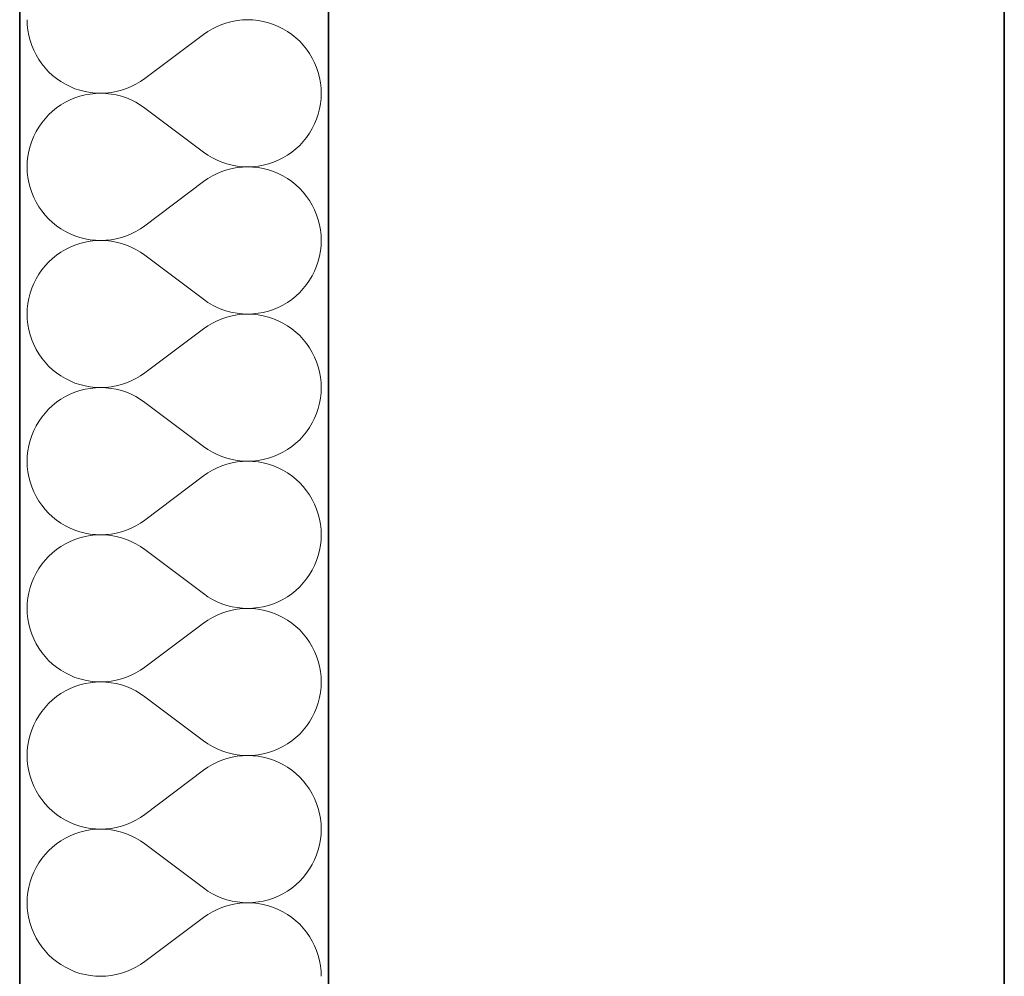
# Model space of a CAD drawing. Header units: millimetres. Extents: x -8078 to 234695, y -4319 to 602442.
# Tile 146 of 152: x 80170 to 80680, y 294200 to 294695. Entities that reach past the tile are written whole.
import ezdxf

# ---------------------------------------------------------------- set-up
doc = ezdxf.new("R2010")
doc.units = ezdxf.units.MM
doc.header["$MEASUREMENT"] = 0
for name, color, linetype in [('#podkład', 252, 'Continuous'), ('- A - ocieplenie', 7, 'Continuous'), ('Konstrukcja - Stropy', 7, 'Continuous'), ('Konstrukcja - Ściany zewnętrzne', 7, 'Continuous')]:
    doc.layers.add(name, color=color, linetype=linetype)

# ---------------------------------------------------------------- blocks, each defined once
blk = doc.blocks.new('UHYGFFFF')
at = {"layer": '- A - ocieplenie', "color": 252, "linetype": 'Continuous', "lineweight": 35, "ltscale": 100}
for p, q in [((19777.48, 396062.63), (19777.47, 388486.86)), ((19937.47, 388486.86), (19937.48, 396062.63))]:
    blk.add_line(p, q, dxfattribs=at)
at = {"layer": '- A - ocieplenie', "color": 252, "linetype": 'Continuous', "lineweight": 13, "ltscale": 100}
for p, q in [((19781.29, 395214.04), (19781.38, 395211.32)), ((19884.81, 395212.49), (19882.23, 395211.63)), ((19887.45, 395213.16), (19884.81, 395212.49)), ((19890.13, 395213.65), (19887.45, 395213.16)), ((19892.83, 395213.94), (19890.13, 395213.65)), ((19895.55, 395214.04), (19892.83, 395213.94)), ((19898.27, 395213.94), (19895.55, 395214.04)), ((19900.97, 395213.66), (19898.27, 395213.94)), ((19903.65, 395213.17), (19900.97, 395213.66)), ((19906.29, 395212.5), (19903.65, 395213.17)), ((19908.87, 395211.64), (19906.29, 395212.5)), ((19781.38, 395211.32), (19781.68, 395208.62)), ((19781.68, 395208.62), (19782.16, 395205.94)), ((19874.95, 395207.97), (19872.72, 395206.42)), ((19877.29, 395209.36), (19874.95, 395207.97)), ((19879.72, 395210.58), (19877.29, 395209.36)), ((19882.23, 395211.63), (19879.72, 395210.58)), ((19911.38, 395210.6), (19908.87, 395211.64)), ((19913.82, 395209.39), (19911.38, 395210.6)), ((19916.16, 395208), (19913.82, 395209.39)), ((19918.39, 395206.45), (19916.16, 395208)), ((19782.16, 395205.94), (19782.83, 395203.3)), ((19782.83, 395203.3), (19783.69, 395200.72)), ((19872.72, 395206.42), (19842.24, 395183.56)), ((19920.51, 395204.74), (19918.39, 395206.45)), ((19922.5, 395202.89), (19920.51, 395204.74)), ((19924.36, 395200.9), (19922.5, 395202.89)), ((19783.69, 395200.72), (19784.73, 395198.21)), ((19784.73, 395198.21), (19785.95, 395195.78)), ((19926.06, 395198.78), (19924.36, 395200.9)), ((19927.62, 395196.55), (19926.06, 395198.78)), ((19785.95, 395195.78), (19787.34, 395193.44)), ((19787.34, 395193.44), (19788.89, 395191.2)), ((19929.01, 395194.21), (19927.62, 395196.55)), ((19930.22, 395191.78), (19929.01, 395194.21)), ((19788.89, 395191.2), (19790.6, 395189.08)), ((19790.6, 395189.08), (19792.45, 395187.09)), ((19792.45, 395187.09), (19794.45, 395185.24)), ((19931.26, 395189.26), (19930.22, 395191.78)), ((19932.12, 395186.68), (19931.26, 395189.26)), ((19794.45, 395185.24), (19796.56, 395183.53)), ((19796.56, 395183.53), (19798.8, 395181.98)), ((19798.8, 395181.98), (19801.14, 395180.6)), ((19837.67, 395180.62), (19840.01, 395182.01)), ((19840.01, 395182.01), (19842.24, 395183.56)), ((19932.8, 395184.05), (19932.12, 395186.68)), ((19933.28, 395181.37), (19932.8, 395184.05)), ((19801.14, 395180.6), (19803.57, 395179.38)), ((19803.57, 395179.38), (19806.09, 395178.34)), ((19806.09, 395178.34), (19808.67, 395177.48)), ((19808.67, 395177.48), (19811.31, 395176.81)), ((19811.31, 395176.81), (19813.98, 395176.33)), ((19824.83, 395176.34), (19827.51, 395176.82)), ((19827.51, 395176.82), (19830.14, 395177.5)), ((19830.14, 395177.5), (19832.72, 395178.36)), ((19832.72, 395178.36), (19835.24, 395179.4)), ((19835.24, 395179.4), (19837.67, 395180.62)), ((19933.57, 395178.66), (19933.28, 395181.37)), ((19933.67, 395175.94), (19933.57, 395178.66)), ((19803.57, 395172.51), (19801.14, 395171.29)), ((19806.09, 395173.55), (19803.57, 395172.51)), ((19808.67, 395174.41), (19806.09, 395173.55)), ((19811.31, 395175.08), (19808.67, 395174.41)), ((19813.98, 395175.56), (19811.31, 395175.08)), ((19813.98, 395176.33), (19816.69, 395176.04)), ((19816.69, 395175.85), (19813.98, 395175.56)), ((19816.69, 395176.04), (19819.41, 395175.94)), ((19819.41, 395175.94), (19816.69, 395175.85)), ((19819.41, 395175.94), (19822.13, 395176.04)), ((19822.13, 395175.85), (19819.41, 395175.94)), ((19822.13, 395176.04), (19824.83, 395176.34)), ((19824.83, 395175.55), (19822.13, 395175.85)), ((19827.51, 395175.07), (19824.83, 395175.55)), ((19830.14, 395174.39), (19827.51, 395175.07)), ((19832.72, 395173.53), (19830.14, 395174.39)), ((19835.24, 395172.49), (19832.72, 395173.53)), ((19837.67, 395171.27), (19835.24, 395172.49)), ((19933.28, 395170.52), (19933.57, 395173.23)), ((19933.57, 395173.23), (19933.67, 395175.94)), ((19794.45, 395166.65), (19792.45, 395164.8)), ((19796.56, 395168.35), (19794.45, 395166.65)), ((19798.8, 395169.91), (19796.56, 395168.35)), ((19801.14, 395171.29), (19798.8, 395169.91)), ((19840.01, 395169.88), (19837.67, 395171.27)), ((19842.24, 395168.33), (19840.01, 395169.88)), ((19872.72, 395145.47), (19842.24, 395168.33)), ((19932.12, 395165.21), (19932.8, 395167.84)), ((19932.8, 395167.84), (19933.28, 395170.52)), ((19790.6, 395162.8), (19788.89, 395160.69)), ((19792.45, 395164.8), (19790.6, 395162.8)), ((19930.22, 395160.11), (19931.26, 395162.63)), ((19931.26, 395162.63), (19932.12, 395165.21)), ((19785.95, 395156.11), (19784.73, 395153.68)), ((19787.34, 395158.45), (19785.95, 395156.11)), ((19788.89, 395160.69), (19787.34, 395158.45)), ((19927.62, 395155.34), (19929.01, 395157.68)), ((19929.01, 395157.68), (19930.22, 395160.11)), ((19783.69, 395151.17), (19782.83, 395148.59)), ((19784.73, 395153.68), (19783.69, 395151.17)), ((19924.36, 395150.99), (19926.06, 395153.11)), ((19926.06, 395153.11), (19927.62, 395155.34)), ((19782.16, 395145.95), (19781.68, 395143.27)), ((19782.83, 395148.59), (19782.16, 395145.95)), ((19918.39, 395145.44), (19920.51, 395147.15)), ((19920.51, 395147.15), (19922.5, 395149)), ((19922.5, 395149), (19924.36, 395150.99)), ((19781.68, 395143.27), (19781.38, 395140.57)), ((19872.72, 395145.47), (19874.95, 395143.91)), ((19874.95, 395143.91), (19877.29, 395142.52)), ((19877.29, 395142.52), (19879.72, 395141.3)), ((19879.72, 395141.3), (19882.23, 395140.26)), ((19908.87, 395140.24), (19911.38, 395141.28)), ((19911.38, 395141.28), (19913.82, 395142.5)), ((19913.82, 395142.5), (19916.16, 395143.89)), ((19916.16, 395143.89), (19918.39, 395145.44)), ((19781.38, 395140.57), (19781.29, 395137.85)), ((19781.29, 395137.85), (19781.38, 395135.13)), ((19882.23, 395140.26), (19884.81, 395139.4)), ((19884.81, 395136.3), (19882.23, 395135.44)), ((19884.81, 395139.4), (19887.45, 395138.73)), ((19887.45, 395136.97), (19884.81, 395136.3)), ((19887.45, 395138.73), (19890.13, 395138.24)), ((19890.13, 395137.46), (19887.45, 395136.97)), ((19890.13, 395138.24), (19892.83, 395137.95)), ((19892.83, 395137.75), (19890.13, 395137.46)), ((19892.83, 395137.95), (19895.55, 395137.85)), ((19895.55, 395137.85), (19892.83, 395137.75)), ((19895.55, 395137.85), (19898.27, 395137.94)), ((19898.27, 395137.75), (19895.55, 395137.85)), ((19898.27, 395137.94), (19900.97, 395138.23)), ((19900.97, 395137.46), (19898.27, 395137.75)), ((19900.97, 395138.23), (19903.65, 395138.72)), ((19903.65, 395136.98), (19900.97, 395137.46)), ((19903.65, 395138.72), (19906.29, 395139.39)), ((19906.29, 395136.31), (19903.65, 395136.98)), ((19906.29, 395139.39), (19908.87, 395140.24)), ((19908.87, 395135.45), (19906.29, 395136.31)), ((19781.38, 395135.13), (19781.68, 395132.43)), ((19781.68, 395132.43), (19782.16, 395129.75)), ((19874.95, 395131.78), (19872.72, 395130.23)), ((19877.29, 395133.17), (19874.95, 395131.78)), ((19879.72, 395134.39), (19877.29, 395133.17)), ((19882.23, 395135.44), (19879.72, 395134.39)), ((19911.38, 395134.41), (19908.87, 395135.45)), ((19913.82, 395133.2), (19911.38, 395134.41)), ((19916.16, 395131.81), (19913.82, 395133.2)), ((19918.39, 395130.26), (19916.16, 395131.81)), ((19782.16, 395129.75), (19782.83, 395127.11)), ((19782.83, 395127.11), (19783.69, 395124.53)), ((19872.72, 395130.23), (19842.24, 395107.37)), ((19920.51, 395128.55), (19918.39, 395130.26)), ((19922.5, 395126.7), (19920.51, 395128.55)), ((19924.36, 395124.71), (19922.5, 395126.7)), ((19783.69, 395124.53), (19784.73, 395122.02)), ((19784.73, 395122.02), (19785.95, 395119.59)), ((19926.06, 395122.59), (19924.36, 395124.71)), ((19927.62, 395120.36), (19926.06, 395122.59)), ((19785.95, 395119.59), (19787.34, 395117.25)), ((19787.34, 395117.25), (19788.89, 395115.01)), ((19929.01, 395118.02), (19927.62, 395120.36)), ((19930.22, 395115.59), (19929.01, 395118.02)), ((19931.26, 395113.07), (19930.22, 395115.59)), ((19788.89, 395115.01), (19790.6, 395112.89)), ((19790.6, 395112.89), (19792.45, 395110.9)), ((19792.45, 395110.9), (19794.45, 395109.05)), ((19932.12, 395110.49), (19931.26, 395113.07)), ((19932.8, 395107.86), (19932.12, 395110.49)), ((19794.45, 395109.05), (19796.56, 395107.34)), ((19796.56, 395107.34), (19798.8, 395105.79)), ((19798.8, 395105.79), (19801.14, 395104.41)), ((19837.67, 395104.43), (19840.01, 395105.82)), ((19840.01, 395105.82), (19842.24, 395107.37)), ((19933.28, 395105.18), (19932.8, 395107.86)), ((19933.57, 395102.47), (19933.28, 395105.18)), ((19801.14, 395104.41), (19803.57, 395103.19)), ((19803.57, 395103.19), (19806.09, 395102.15)), ((19806.09, 395102.15), (19808.67, 395101.29)), ((19808.67, 395101.29), (19811.31, 395100.62)), ((19811.31, 395100.62), (19813.98, 395100.14)), ((19813.98, 395100.14), (19816.69, 395099.85)), ((19822.13, 395099.85), (19824.83, 395100.15)), ((19824.83, 395100.15), (19827.51, 395100.63)), ((19827.51, 395100.63), (19830.14, 395101.31)), ((19830.14, 395101.31), (19832.72, 395102.17)), ((19832.72, 395102.17), (19835.24, 395103.21)), ((19835.24, 395103.21), (19837.67, 395104.43)), ((19933.67, 395099.75), (19933.57, 395102.47)), ((19801.14, 395095.1), (19798.8, 395093.72)), ((19803.57, 395096.32), (19801.14, 395095.1)), ((19806.09, 395097.36), (19803.57, 395096.32)), ((19808.67, 395098.22), (19806.09, 395097.36)), ((19811.31, 395098.89), (19808.67, 395098.22)), ((19813.98, 395099.37), (19811.31, 395098.89)), ((19816.69, 395099.66), (19813.98, 395099.37)), ((19816.69, 395099.85), (19819.41, 395099.75)), ((19819.41, 395099.75), (19816.69, 395099.66)), ((19819.41, 395099.75), (19822.13, 395099.85)), ((19822.13, 395099.66), (19819.41, 395099.75)), ((19824.83, 395099.36), (19822.13, 395099.66)), ((19827.51, 395098.88), (19824.83, 395099.36)), ((19830.14, 395098.2), (19827.51, 395098.88)), ((19832.72, 395097.34), (19830.14, 395098.2)), ((19835.24, 395096.3), (19832.72, 395097.34)), ((19837.67, 395095.08), (19835.24, 395096.3)), ((19840.01, 395093.69), (19837.67, 395095.08)), ((19933.28, 395094.33), (19933.57, 395097.04)), ((19933.57, 395097.04), (19933.67, 395099.75)), ((19794.45, 395090.46), (19792.45, 395088.6)), ((19796.56, 395092.16), (19794.45, 395090.46)), ((19798.8, 395093.72), (19796.56, 395092.16)), ((19842.24, 395092.14), (19840.01, 395093.69)), ((19872.72, 395069.28), (19842.24, 395092.14)), ((19932.12, 395089.02), (19932.8, 395091.65)), ((19932.8, 395091.65), (19933.28, 395094.33)), ((19790.6, 395086.61), (19788.89, 395084.5)), ((19792.45, 395088.6), (19790.6, 395086.61)), ((19930.22, 395083.92), (19931.26, 395086.44)), ((19931.26, 395086.44), (19932.12, 395089.02)), ((19785.95, 395079.92), (19784.73, 395077.49)), ((19787.34, 395082.26), (19785.95, 395079.92)), ((19788.89, 395084.5), (19787.34, 395082.26)), ((19927.62, 395079.15), (19929.01, 395081.49)), ((19929.01, 395081.49), (19930.22, 395083.92)), ((19783.69, 395074.98), (19782.83, 395072.4)), ((19784.73, 395077.49), (19783.69, 395074.98)), ((19922.5, 395072.81), (19924.36, 395074.8)), ((19924.36, 395074.8), (19926.06, 395076.92)), ((19926.06, 395076.92), (19927.62, 395079.15)), ((19782.16, 395069.76), (19781.68, 395067.08)), ((19782.83, 395072.4), (19782.16, 395069.76)), ((19918.39, 395069.25), (19920.51, 395070.95)), ((19920.51, 395070.95), (19922.5, 395072.81)), ((19781.38, 395064.38), (19781.29, 395061.66)), ((19781.68, 395067.08), (19781.38, 395064.38)), ((19872.72, 395069.28), (19874.95, 395067.72)), ((19874.95, 395067.72), (19877.29, 395066.33)), ((19877.29, 395066.33), (19879.72, 395065.11)), ((19879.72, 395065.11), (19882.23, 395064.07)), ((19908.87, 395064.05), (19911.38, 395065.09)), ((19911.38, 395065.09), (19913.82, 395066.31)), ((19913.82, 395066.31), (19916.16, 395067.7)), ((19916.16, 395067.7), (19918.39, 395069.25)), ((19781.29, 395061.66), (19781.38, 395058.94)), ((19882.23, 395059.25), (19879.72, 395058.2)), ((19882.23, 395064.07), (19884.81, 395063.21)), ((19884.81, 395060.11), (19882.23, 395059.25)), ((19884.81, 395063.21), (19887.45, 395062.54)), ((19887.45, 395060.78), (19884.81, 395060.11)), ((19887.45, 395062.54), (19890.13, 395062.05)), ((19890.13, 395061.27), (19887.45, 395060.78)), ((19890.13, 395062.05), (19892.83, 395061.76)), ((19892.83, 395061.56), (19890.13, 395061.27)), ((19892.83, 395061.76), (19895.55, 395061.66)), ((19895.55, 395061.66), (19892.83, 395061.56)), ((19895.55, 395061.66), (19898.27, 395061.75)), ((19898.27, 395061.56), (19895.55, 395061.66)), ((19898.27, 395061.75), (19900.97, 395062.04)), ((19900.97, 395061.27), (19898.27, 395061.56)), ((19900.97, 395062.04), (19903.65, 395062.52)), ((19903.65, 395060.79), (19900.97, 395061.27)), ((19903.65, 395062.52), (19906.29, 395063.2)), ((19906.29, 395060.12), (19903.65, 395060.79)), ((19906.29, 395063.2), (19908.87, 395064.05)), ((19908.87, 395059.26), (19906.29, 395060.12)), ((19911.38, 395058.22), (19908.87, 395059.26)), ((19781.38, 395058.94), (19781.68, 395056.24)), ((19781.68, 395056.24), (19782.16, 395053.56)), ((19874.95, 395055.59), (19872.72, 395054.04)), ((19877.29, 395056.98), (19874.95, 395055.59)), ((19879.72, 395058.2), (19877.29, 395056.98)), ((19913.82, 395057.01), (19911.38, 395058.22)), ((19916.16, 395055.62), (19913.82, 395057.01)), ((19918.39, 395054.07), (19916.16, 395055.62)), ((19782.16, 395053.56), (19782.83, 395050.92)), ((19782.83, 395050.92), (19783.69, 395048.34)), ((19872.72, 395054.04), (19842.24, 395031.18)), ((19920.51, 395052.36), (19918.39, 395054.07)), ((19922.5, 395050.51), (19920.51, 395052.36)), ((19924.36, 395048.52), (19922.5, 395050.51)), ((19783.69, 395048.34), (19784.73, 395045.83)), ((19784.73, 395045.83), (19785.95, 395043.39)), ((19926.06, 395046.4), (19924.36, 395048.52)), ((19927.62, 395044.17), (19926.06, 395046.4)), ((19929.01, 395041.83), (19927.62, 395044.17)), ((19785.95, 395043.39), (19787.34, 395041.06)), ((19787.34, 395041.06), (19788.89, 395038.82)), ((19788.89, 395038.82), (19790.6, 395036.7)), ((19930.22, 395039.39), (19929.01, 395041.83)), ((19931.26, 395036.88), (19930.22, 395039.39)), ((19790.6, 395036.7), (19792.45, 395034.71)), ((19792.45, 395034.71), (19794.45, 395032.86)), ((19932.12, 395034.3), (19931.26, 395036.88)), ((19932.8, 395031.66), (19932.12, 395034.3)), ((19794.45, 395032.86), (19796.56, 395031.15)), ((19796.56, 395031.15), (19798.8, 395029.6)), ((19798.8, 395029.6), (19801.14, 395028.22)), ((19837.67, 395028.24), (19840.01, 395029.63)), ((19840.01, 395029.63), (19842.24, 395031.18)), ((19933.28, 395028.99), (19932.8, 395031.66)), ((19933.57, 395026.28), (19933.28, 395028.99)), ((19801.14, 395028.22), (19803.57, 395027)), ((19803.57, 395027), (19806.09, 395025.96)), ((19806.09, 395025.96), (19808.67, 395025.1)), ((19808.67, 395025.1), (19811.31, 395024.43)), ((19811.31, 395024.43), (19813.98, 395023.95)), ((19813.98, 395023.95), (19816.69, 395023.66)), ((19816.69, 395023.66), (19819.41, 395023.56)), ((19819.41, 395023.56), (19816.69, 395023.47)), ((19819.41, 395023.56), (19822.13, 395023.66)), ((19822.13, 395023.46), (19819.41, 395023.56)), ((19822.13, 395023.66), (19824.83, 395023.96)), ((19824.83, 395023.96), (19827.51, 395024.44)), ((19827.51, 395024.44), (19830.14, 395025.11)), ((19830.14, 395025.11), (19832.72, 395025.98)), ((19832.72, 395025.98), (19835.24, 395027.02)), ((19835.24, 395027.02), (19837.67, 395028.24)), ((19933.67, 395023.56), (19933.57, 395026.28)), ((19933.57, 395020.84), (19933.67, 395023.56)), ((19801.14, 395018.91), (19798.8, 395017.52)), ((19803.57, 395020.13), (19801.14, 395018.91)), ((19806.09, 395021.17), (19803.57, 395020.13)), ((19808.67, 395022.03), (19806.09, 395021.17)), ((19811.31, 395022.7), (19808.67, 395022.03)), ((19813.98, 395023.18), (19811.31, 395022.7)), ((19816.69, 395023.47), (19813.98, 395023.18)), ((19824.83, 395023.17), (19822.13, 395023.46)), ((19827.51, 395022.69), (19824.83, 395023.17)), ((19830.14, 395022.01), (19827.51, 395022.69)), ((19832.72, 395021.15), (19830.14, 395022.01)), ((19835.24, 395020.11), (19832.72, 395021.15)), ((19837.67, 395018.89), (19835.24, 395020.11)), ((19840.01, 395017.5), (19837.67, 395018.89)), ((19933.28, 395018.14), (19933.57, 395020.84)), ((19794.45, 395014.27), (19792.45, 395012.41)), ((19796.56, 395015.97), (19794.45, 395014.27)), ((19798.8, 395017.52), (19796.56, 395015.97)), ((19842.24, 395015.94), (19840.01, 395017.5)), ((19872.72, 394993.09), (19842.24, 395015.94)), ((19932.12, 395012.83), (19932.8, 395015.46)), ((19932.8, 395015.46), (19933.28, 395018.14)), ((19788.89, 395008.31), (19787.34, 395006.07)), ((19790.6, 395010.42), (19788.89, 395008.31)), ((19792.45, 395012.41), (19790.6, 395010.42)), ((19930.22, 395007.73), (19931.26, 395010.25)), ((19931.26, 395010.25), (19932.12, 395012.83)), ((19785.95, 395003.73), (19784.73, 395001.3)), ((19787.34, 395006.07), (19785.95, 395003.73)), ((19927.62, 395002.96), (19929.01, 395005.3)), ((19929.01, 395005.3), (19930.22, 395007.73)), ((19783.69, 394998.79), (19782.83, 394996.21)), ((19784.73, 395001.3), (19783.69, 394998.79)), ((19922.5, 394996.62), (19924.36, 394998.61)), ((19924.36, 394998.61), (19926.06, 395000.73)), ((19926.06, 395000.73), (19927.62, 395002.96)), ((19782.16, 394993.57), (19781.68, 394990.89)), ((19782.83, 394996.21), (19782.16, 394993.57)), ((19872.72, 394993.09), (19874.95, 394991.53)), ((19916.16, 394991.51), (19918.39, 394993.06)), ((19918.39, 394993.06), (19920.51, 394994.76)), ((19920.51, 394994.76), (19922.5, 394996.62)), ((19781.38, 394988.19), (19781.29, 394985.47)), ((19781.68, 394990.89), (19781.38, 394988.19)), ((19874.95, 394991.53), (19877.29, 394990.14)), ((19877.29, 394990.14), (19879.72, 394988.92)), ((19879.72, 394988.92), (19882.23, 394987.88)), ((19882.23, 394987.88), (19884.81, 394987.02)), ((19906.29, 394987.01), (19908.87, 394987.86)), ((19908.87, 394987.86), (19911.38, 394988.9)), ((19911.38, 394988.9), (19913.82, 394990.12)), ((19913.82, 394990.12), (19916.16, 394991.51)), ((19781.29, 394985.47), (19781.38, 394982.75)), ((19781.38, 394982.75), (19781.68, 394980.04)), ((19882.23, 394983.06), (19879.72, 394982.01)), ((19884.81, 394983.92), (19882.23, 394983.06)), ((19884.81, 394987.02), (19887.45, 394986.34)), ((19887.45, 394984.59), (19884.81, 394983.92)), ((19887.45, 394986.34), (19890.13, 394985.86)), ((19890.13, 394985.08), (19887.45, 394984.59)), ((19890.13, 394985.86), (19892.83, 394985.57)), ((19892.83, 394985.37), (19890.13, 394985.08)), ((19892.83, 394985.57), (19895.55, 394985.47)), ((19895.55, 394985.47), (19892.83, 394985.37)), ((19895.55, 394985.47), (19898.27, 394985.56)), ((19898.27, 394985.37), (19895.55, 394985.47)), ((19898.27, 394985.56), (19900.97, 394985.85)), ((19900.97, 394985.08), (19898.27, 394985.37)), ((19900.97, 394985.85), (19903.65, 394986.33)), ((19903.65, 394984.6), (19900.97, 394985.08)), ((19903.65, 394986.33), (19906.29, 394987.01)), ((19906.29, 394983.93), (19903.65, 394984.6)), ((19908.87, 394983.07), (19906.29, 394983.93)), ((19911.38, 394982.03), (19908.87, 394983.07)), ((19781.68, 394980.04), (19782.16, 394977.37)), ((19872.72, 394977.85), (19842.24, 394954.99)), ((19874.95, 394979.4), (19872.72, 394977.85)), ((19877.29, 394980.79), (19874.95, 394979.4)), ((19879.72, 394982.01), (19877.29, 394980.79)), ((19913.82, 394980.82), (19911.38, 394982.03)), ((19916.16, 394979.43), (19913.82, 394980.82)), ((19918.39, 394977.88), (19916.16, 394979.43)), ((19920.51, 394976.17), (19918.39, 394977.88)), ((19782.16, 394977.37), (19782.83, 394974.73)), ((19782.83, 394974.73), (19783.69, 394972.15)), ((19922.5, 394974.32), (19920.51, 394976.17)), ((19924.36, 394972.33), (19922.5, 394974.32)), ((19783.69, 394972.15), (19784.73, 394969.64)), ((19784.73, 394969.64), (19785.95, 394967.2)), ((19926.06, 394970.21), (19924.36, 394972.33)), ((19927.62, 394967.98), (19926.06, 394970.21)), ((19929.01, 394965.64), (19927.62, 394967.98)), ((19785.95, 394967.2), (19787.34, 394964.87)), ((19787.34, 394964.87), (19788.89, 394962.63)), ((19788.89, 394962.63), (19790.6, 394960.51)), ((19930.22, 394963.2), (19929.01, 394965.64)), ((19931.26, 394960.69), (19930.22, 394963.2)), ((19790.6, 394960.51), (19792.45, 394958.52)), ((19792.45, 394958.52), (19794.45, 394956.67)), ((19932.12, 394958.11), (19931.26, 394960.69)), ((19932.8, 394955.47), (19932.12, 394958.11)), ((19794.45, 394956.67), (19796.56, 394954.96)), ((19796.56, 394954.96), (19798.8, 394953.41)), ((19798.8, 394953.41), (19801.14, 394952.03)), ((19837.67, 394952.05), (19840.01, 394953.44)), ((19840.01, 394953.44), (19842.24, 394954.99)), ((19933.28, 394952.8), (19932.8, 394955.47)), ((19933.57, 394950.09), (19933.28, 394952.8)), ((19801.14, 394952.03), (19803.57, 394950.81)), ((19803.57, 394950.81), (19806.09, 394949.77)), ((19806.09, 394949.77), (19808.67, 394948.91)), ((19808.67, 394948.91), (19811.31, 394948.24)), ((19811.31, 394948.24), (19813.98, 394947.76)), ((19813.98, 394947.76), (19816.69, 394947.47)), ((19816.69, 394947.28), (19813.98, 394946.99)), ((19816.69, 394947.47), (19819.41, 394947.37)), ((19819.41, 394947.37), (19816.69, 394947.28)), ((19819.41, 394947.37), (19822.13, 394947.47)), ((19822.13, 394947.27), (19819.41, 394947.37)), ((19822.13, 394947.47), (19824.83, 394947.76)), ((19824.83, 394946.98), (19822.13, 394947.27)), ((19824.83, 394947.76), (19827.51, 394948.25)), ((19827.51, 394948.25), (19830.14, 394948.92)), ((19830.14, 394948.92), (19832.72, 394949.79)), ((19832.72, 394949.79), (19835.24, 394950.83)), ((19835.24, 394950.83), (19837.67, 394952.05)), ((19933.67, 394947.37), (19933.57, 394950.09)), ((19933.57, 394944.65), (19933.67, 394947.37)), ((19801.14, 394942.72), (19798.8, 394941.33)), ((19803.57, 394943.94), (19801.14, 394942.72)), ((19806.09, 394944.98), (19803.57, 394943.94)), ((19808.67, 394945.84), (19806.09, 394944.98)), ((19811.31, 394946.51), (19808.67, 394945.84)), ((19813.98, 394946.99), (19811.31, 394946.51)), ((19827.51, 394946.5), (19824.83, 394946.98)), ((19830.14, 394945.82), (19827.51, 394946.5)), ((19832.72, 394944.96), (19830.14, 394945.82)), ((19835.24, 394943.92), (19832.72, 394944.96)), ((19837.67, 394942.7), (19835.24, 394943.92)), ((19840.01, 394941.31), (19837.67, 394942.7)), ((19932.8, 394939.27), (19933.28, 394941.95)), ((19933.28, 394941.95), (19933.57, 394944.65)), ((19794.45, 394938.08), (19792.45, 394936.22)), ((19796.56, 394939.78), (19794.45, 394938.08)), ((19798.8, 394941.33), (19796.56, 394939.78)), ((19842.24, 394939.75), (19840.01, 394941.31)), ((19872.72, 394916.9), (19842.24, 394939.75)), ((19932.12, 394936.64), (19932.8, 394939.27)), ((19788.89, 394932.12), (19787.34, 394929.88)), ((19790.6, 394934.23), (19788.89, 394932.12)), ((19792.45, 394936.22), (19790.6, 394934.23)), ((19930.22, 394931.54), (19931.26, 394934.05)), ((19931.26, 394934.05), (19932.12, 394936.64)), ((19785.95, 394927.54), (19784.73, 394925.11)), ((19787.34, 394929.88), (19785.95, 394927.54)), ((19926.06, 394924.54), (19927.62, 394926.77)), ((19927.62, 394926.77), (19929.01, 394929.11)), ((19929.01, 394929.11), (19930.22, 394931.54)), ((19783.69, 394922.6), (19782.83, 394920.01)), ((19784.73, 394925.11), (19783.69, 394922.6)), ((19922.5, 394920.43), (19924.36, 394922.42)), ((19924.36, 394922.42), (19926.06, 394924.54)), ((19782.16, 394917.38), (19781.68, 394914.7)), ((19782.83, 394920.01), (19782.16, 394917.38)), ((19872.72, 394916.9), (19874.95, 394915.34)), ((19916.16, 394915.32), (19918.39, 394916.87)), ((19918.39, 394916.87), (19920.51, 394918.57)), ((19920.51, 394918.57), (19922.5, 394920.43)), ((19781.38, 394912), (19781.29, 394909.28)), ((19781.68, 394914.7), (19781.38, 394912)), ((19874.95, 394915.34), (19877.29, 394913.95)), ((19877.29, 394913.95), (19879.72, 394912.73)), ((19879.72, 394912.73), (19882.23, 394911.69)), ((19882.23, 394911.69), (19884.81, 394910.83)), ((19906.29, 394910.82), (19908.87, 394911.67)), ((19908.87, 394911.67), (19911.38, 394912.71)), ((19911.38, 394912.71), (19913.82, 394913.93)), ((19913.82, 394913.93), (19916.16, 394915.32)), ((19781.29, 394909.28), (19781.38, 394906.56)), ((19781.38, 394906.56), (19781.68, 394903.85)), ((19882.23, 394906.87), (19879.72, 394905.82)), ((19884.81, 394907.73), (19882.23, 394906.87)), ((19884.81, 394910.83), (19887.45, 394910.15)), ((19887.45, 394908.4), (19884.81, 394907.73)), ((19887.45, 394910.15), (19890.13, 394909.67)), ((19890.13, 394908.89), (19887.45, 394908.4)), ((19890.13, 394909.67), (19892.83, 394909.38)), ((19892.83, 394909.18), (19890.13, 394908.89)), ((19892.83, 394909.38), (19895.55, 394909.28)), ((19895.55, 394909.28), (19892.83, 394909.18)), ((19895.55, 394909.28), (19898.27, 394909.37)), ((19898.27, 394909.18), (19895.55, 394909.28)), ((19898.27, 394909.37), (19900.97, 394909.66)), ((19900.97, 394908.89), (19898.27, 394909.18)), ((19900.97, 394909.66), (19903.65, 394910.14)), ((19903.65, 394908.41), (19900.97, 394908.89)), ((19903.65, 394910.14), (19906.29, 394910.82)), ((19906.29, 394907.74), (19903.65, 394908.41)), ((19908.87, 394906.88), (19906.29, 394907.74)), ((19911.38, 394905.84), (19908.87, 394906.88)), ((19781.68, 394903.85), (19782.16, 394901.18)), ((19782.16, 394901.18), (19782.83, 394898.54)), ((19872.72, 394901.66), (19842.24, 394878.8)), ((19874.95, 394903.21), (19872.72, 394901.66)), ((19877.29, 394904.6), (19874.95, 394903.21)), ((19879.72, 394905.82), (19877.29, 394904.6)), ((19913.82, 394904.63), (19911.38, 394905.84)), ((19916.16, 394903.24), (19913.82, 394904.63)), ((19918.39, 394901.69), (19916.16, 394903.24)), ((19920.51, 394899.98), (19918.39, 394901.69)), ((19782.83, 394898.54), (19783.69, 394895.96)), ((19922.5, 394898.13), (19920.51, 394899.98)), ((19924.36, 394896.14), (19922.5, 394898.13)), ((19926.06, 394894.02), (19924.36, 394896.14)), ((19783.69, 394895.96), (19784.73, 394893.45)), ((19784.73, 394893.45), (19785.95, 394891.01)), ((19785.95, 394891.01), (19787.34, 394888.67)), ((19927.62, 394891.79), (19926.06, 394894.02)), ((19929.01, 394889.45), (19927.62, 394891.79)), ((19787.34, 394888.67), (19788.89, 394886.44)), ((19788.89, 394886.44), (19790.6, 394884.32)), ((19930.22, 394887.01), (19929.01, 394889.45)), ((19931.26, 394884.5), (19930.22, 394887.01)), ((19790.6, 394884.32), (19792.45, 394882.33)), ((19792.45, 394882.33), (19794.45, 394880.48)), ((19932.12, 394881.92), (19931.26, 394884.5)), ((19932.8, 394879.28), (19932.12, 394881.92)), ((19794.45, 394880.48), (19796.56, 394878.77)), ((19796.56, 394878.77), (19798.8, 394877.22)), ((19798.8, 394877.22), (19801.14, 394875.83)), ((19801.14, 394875.83), (19803.57, 394874.62)), ((19835.24, 394874.64), (19837.67, 394875.86)), ((19837.67, 394875.86), (19840.01, 394877.25)), ((19840.01, 394877.25), (19842.24, 394878.8)), ((19933.28, 394876.61), (19932.8, 394879.28)), ((19933.57, 394873.9), (19933.28, 394876.61)), ((19803.57, 394874.62), (19806.09, 394873.58)), ((19806.09, 394873.58), (19808.67, 394872.72)), ((19808.67, 394872.72), (19811.31, 394872.05)), ((19811.31, 394872.05), (19813.98, 394871.57)), ((19813.98, 394870.8), (19811.31, 394870.32)), ((19813.98, 394871.57), (19816.69, 394871.28)), ((19816.69, 394871.09), (19813.98, 394870.8)), ((19816.69, 394871.28), (19819.41, 394871.18)), ((19819.41, 394871.18), (19816.69, 394871.09)), ((19819.41, 394871.18), (19822.13, 394871.28)), ((19822.13, 394871.08), (19819.41, 394871.18)), ((19822.13, 394871.28), (19824.83, 394871.57)), ((19824.83, 394870.79), (19822.13, 394871.08)), ((19824.83, 394871.57), (19827.51, 394872.06)), ((19827.51, 394870.31), (19824.83, 394870.79)), ((19827.51, 394872.06), (19830.14, 394872.73)), ((19830.14, 394872.73), (19832.72, 394873.6)), ((19832.72, 394873.6), (19835.24, 394874.64)), ((19933.67, 394871.18), (19933.57, 394873.9)), ((19933.57, 394868.46), (19933.67, 394871.18)), ((19801.14, 394866.53), (19798.8, 394865.14)), ((19803.57, 394867.75), (19801.14, 394866.53)), ((19806.09, 394868.79), (19803.57, 394867.75)), ((19808.67, 394869.65), (19806.09, 394868.79)), ((19811.31, 394870.32), (19808.67, 394869.65)), ((19830.14, 394869.63), (19827.51, 394870.31)), ((19832.72, 394868.77), (19830.14, 394869.63)), ((19835.24, 394867.73), (19832.72, 394868.77)), ((19837.67, 394866.51), (19835.24, 394867.73)), ((19840.01, 394865.12), (19837.67, 394866.51)), ((19932.8, 394863.08), (19933.28, 394865.76)), ((19933.28, 394865.76), (19933.57, 394868.46)), ((19794.45, 394861.89), (19792.45, 394860.03)), ((19796.56, 394863.59), (19794.45, 394861.89)), ((19798.8, 394865.14), (19796.56, 394863.59)), ((19842.24, 394863.56), (19840.01, 394865.12)), ((19872.72, 394840.71), (19842.24, 394863.56)), ((19931.26, 394857.86), (19932.12, 394860.45)), ((19932.12, 394860.45), (19932.8, 394863.08)), ((19788.89, 394855.93), (19787.34, 394853.69)), ((19790.6, 394858.04), (19788.89, 394855.93)), ((19792.45, 394860.03), (19790.6, 394858.04)), ((19929.01, 394852.92), (19930.22, 394855.35)), ((19930.22, 394855.35), (19931.26, 394857.86)), ((19785.95, 394851.35), (19784.73, 394848.92)), ((19787.34, 394853.69), (19785.95, 394851.35)), ((19926.06, 394848.34), (19927.62, 394850.58)), ((19927.62, 394850.58), (19929.01, 394852.92)), ((19783.69, 394846.41), (19782.83, 394843.82)), ((19784.73, 394848.92), (19783.69, 394846.41)), ((19922.5, 394844.24), (19924.36, 394846.23)), ((19924.36, 394846.23), (19926.06, 394848.34)), ((19782.16, 394841.19), (19781.68, 394838.51)), ((19782.83, 394843.82), (19782.16, 394841.19)), ((19872.72, 394840.71), (19874.95, 394839.15)), ((19916.16, 394839.13), (19918.39, 394840.68)), ((19918.39, 394840.68), (19920.51, 394842.38)), ((19920.51, 394842.38), (19922.5, 394844.24)), ((19781.38, 394835.81), (19781.29, 394833.09)), ((19781.68, 394838.51), (19781.38, 394835.81)), ((19874.95, 394839.15), (19877.29, 394837.76)), ((19877.29, 394837.76), (19879.72, 394836.54)), ((19879.72, 394836.54), (19882.23, 394835.5)), ((19882.23, 394835.5), (19884.81, 394834.64)), ((19906.29, 394834.62), (19908.87, 394835.48)), ((19908.87, 394835.48), (19911.38, 394836.52)), ((19911.38, 394836.52), (19913.82, 394837.74)), ((19913.82, 394837.74), (19916.16, 394839.13)), ((19781.29, 394833.09), (19781.38, 394830.37)), ((19781.38, 394830.37), (19781.68, 394827.66)), ((19882.23, 394830.67), (19879.72, 394829.63)), ((19884.81, 394831.54), (19882.23, 394830.67)), ((19884.81, 394834.64), (19887.45, 394833.96)), ((19887.45, 394832.21), (19884.81, 394831.54)), ((19887.45, 394833.96), (19890.13, 394833.48)), ((19890.13, 394832.7), (19887.45, 394832.21)), ((19890.13, 394833.48), (19892.83, 394833.19)), ((19892.83, 394832.99), (19890.13, 394832.7)), ((19892.83, 394833.19), (19895.55, 394833.09)), ((19895.55, 394833.09), (19892.83, 394832.99)), ((19895.55, 394833.09), (19898.27, 394833.18)), ((19898.27, 394832.99), (19895.55, 394833.09)), ((19898.27, 394833.18), (19900.97, 394833.47)), ((19900.97, 394832.7), (19898.27, 394832.99)), ((19900.97, 394833.47), (19903.65, 394833.95)), ((19903.65, 394832.22), (19900.97, 394832.7)), ((19903.65, 394833.95), (19906.29, 394834.62)), ((19906.29, 394831.55), (19903.65, 394832.22)), ((19908.87, 394830.69), (19906.29, 394831.55)), ((19911.38, 394829.65), (19908.87, 394830.69)), ((19781.68, 394827.66), (19782.16, 394824.99)), ((19782.16, 394824.99), (19782.83, 394822.35)), ((19872.72, 394825.47), (19842.24, 394802.61)), ((19874.95, 394827.02), (19872.72, 394825.47)), ((19877.29, 394828.41), (19874.95, 394827.02)), ((19879.72, 394829.63), (19877.29, 394828.41)), ((19913.82, 394828.44), (19911.38, 394829.65)), ((19916.16, 394827.05), (19913.82, 394828.44)), ((19918.39, 394825.5), (19916.16, 394827.05)), ((19920.51, 394823.79), (19918.39, 394825.5)), ((19782.83, 394822.35), (19783.69, 394819.77)), ((19783.69, 394819.77), (19784.73, 394817.26)), ((19922.5, 394821.94), (19920.51, 394823.79)), ((19924.36, 394819.95), (19922.5, 394821.94)), ((19926.06, 394817.83), (19924.36, 394819.95)), ((19784.73, 394817.26), (19785.95, 394814.82)), ((19785.95, 394814.82), (19787.34, 394812.48)), ((19927.62, 394815.6), (19926.06, 394817.83)), ((19929.01, 394813.26), (19927.62, 394815.6)), ((19787.34, 394812.48), (19788.89, 394810.25)), ((19788.89, 394810.25), (19790.6, 394808.13)), ((19930.22, 394810.82), (19929.01, 394813.26)), ((19931.26, 394808.31), (19930.22, 394810.82)), ((19790.6, 394808.13), (19792.45, 394806.14)), ((19792.45, 394806.14), (19794.45, 394804.29)), ((19794.45, 394804.29), (19796.56, 394802.58)), ((19932.12, 394805.73), (19931.26, 394808.31)), ((19932.8, 394803.09), (19932.12, 394805.73)), ((19796.56, 394802.58), (19798.8, 394801.03)), ((19798.8, 394801.03), (19801.14, 394799.64)), ((19801.14, 394799.64), (19803.57, 394798.43)), ((19835.24, 394798.45), (19837.67, 394799.67)), ((19837.67, 394799.67), (19840.01, 394801.06)), ((19840.01, 394801.06), (19842.24, 394802.61)), ((19933.28, 394800.42), (19932.8, 394803.09)), ((19933.57, 394797.71), (19933.28, 394800.42)), ((19803.57, 394798.43), (19806.09, 394797.39)), ((19806.09, 394797.39), (19808.67, 394796.53)), ((19808.67, 394796.53), (19811.31, 394795.86)), ((19811.31, 394794.13), (19808.67, 394793.45)), ((19811.31, 394795.86), (19813.98, 394795.38)), ((19813.98, 394794.61), (19811.31, 394794.13)), ((19813.98, 394795.38), (19816.69, 394795.09)), ((19816.69, 394794.9), (19813.98, 394794.61)), ((19816.69, 394795.09), (19819.41, 394794.99)), ((19819.41, 394794.99), (19816.69, 394794.9)), ((19819.41, 394794.99), (19822.13, 394795.09)), ((19822.13, 394794.89), (19819.41, 394794.99)), ((19822.13, 394795.09), (19824.83, 394795.38)), ((19824.83, 394794.6), (19822.13, 394794.89)), ((19824.83, 394795.38), (19827.51, 394795.87)), ((19827.51, 394794.12), (19824.83, 394794.6)), ((19827.51, 394795.87), (19830.14, 394796.54)), ((19830.14, 394793.44), (19827.51, 394794.12)), ((19830.14, 394796.54), (19832.72, 394797.4)), ((19832.72, 394797.4), (19835.24, 394798.45)), ((19933.67, 394794.99), (19933.57, 394797.71)), ((19933.57, 394792.27), (19933.67, 394794.99)), ((19798.8, 394788.95), (19796.56, 394787.4)), ((19801.14, 394790.34), (19798.8, 394788.95)), ((19803.57, 394791.56), (19801.14, 394790.34)), ((19806.09, 394792.6), (19803.57, 394791.56)), ((19808.67, 394793.45), (19806.09, 394792.6)), ((19832.72, 394792.58), (19830.14, 394793.44)), ((19835.24, 394791.54), (19832.72, 394792.58)), ((19837.67, 394790.32), (19835.24, 394791.54)), ((19840.01, 394788.93), (19837.67, 394790.32)), ((19842.24, 394787.37), (19840.01, 394788.93)), ((19932.8, 394786.89), (19933.28, 394789.57)), ((19933.28, 394789.57), (19933.57, 394792.27)), ((19792.45, 394783.84), (19790.6, 394781.85)), ((19794.45, 394785.7), (19792.45, 394783.84)), ((19796.56, 394787.4), (19794.45, 394785.7)), ((19872.72, 394764.52), (19842.24, 394787.37)), ((19931.26, 394781.67), (19932.12, 394784.26)), ((19932.12, 394784.26), (19932.8, 394786.89)), ((19788.89, 394779.73), (19787.34, 394777.5)), ((19790.6, 394781.85), (19788.89, 394779.73)), ((19929.01, 394776.73), (19930.22, 394779.16)), ((19930.22, 394779.16), (19931.26, 394781.67)), ((19785.95, 394775.16), (19784.73, 394772.73)), ((19787.34, 394777.5), (19785.95, 394775.16)), ((19926.06, 394772.15), (19927.62, 394774.39)), ((19927.62, 394774.39), (19929.01, 394776.73)), ((19783.69, 394770.22), (19782.83, 394767.63)), ((19784.73, 394772.73), (19783.69, 394770.22)), ((19922.5, 394768.05), (19924.36, 394770.04)), ((19924.36, 394770.04), (19926.06, 394772.15)), ((19782.16, 394765), (19781.68, 394762.32)), ((19782.83, 394767.63), (19782.16, 394765)), ((19872.72, 394764.52), (19874.95, 394762.96)), ((19916.16, 394762.94), (19918.39, 394764.49)), ((19918.39, 394764.49), (19920.51, 394766.19)), ((19920.51, 394766.19), (19922.5, 394768.05)), ((19781.38, 394759.62), (19781.29, 394756.9)), ((19781.68, 394762.32), (19781.38, 394759.62)), ((19874.95, 394762.96), (19877.29, 394761.57)), ((19877.29, 394761.57), (19879.72, 394760.35)), ((19879.72, 394760.35), (19882.23, 394759.31)), ((19882.23, 394759.31), (19884.81, 394758.45)), ((19884.81, 394758.45), (19887.45, 394757.77)), ((19903.65, 394757.76), (19906.29, 394758.43)), ((19906.29, 394758.43), (19908.87, 394759.29)), ((19908.87, 394759.29), (19911.38, 394760.33)), ((19911.38, 394760.33), (19913.82, 394761.55)), ((19913.82, 394761.55), (19916.16, 394762.94)), ((19781.29, 394756.9), (19781.38, 394754.18)), ((19781.38, 394754.18), (19781.68, 394751.47)), ((19879.72, 394753.44), (19877.29, 394752.22)), ((19882.23, 394754.48), (19879.72, 394753.44)), ((19884.81, 394755.35), (19882.23, 394754.48)), ((19887.45, 394756.02), (19884.81, 394755.35)), ((19887.45, 394757.77), (19890.13, 394757.29)), ((19890.13, 394756.51), (19887.45, 394756.02)), ((19890.13, 394757.29), (19892.83, 394757)), ((19892.83, 394756.8), (19890.13, 394756.51)), ((19892.83, 394757), (19895.55, 394756.9)), ((19895.55, 394756.9), (19892.83, 394756.8)), ((19895.55, 394756.9), (19898.27, 394756.99)), ((19898.27, 394756.8), (19895.55, 394756.9)), ((19898.27, 394756.99), (19900.97, 394757.28)), ((19900.97, 394756.51), (19898.27, 394756.8)), ((19900.97, 394757.28), (19903.65, 394757.76)), ((19903.65, 394756.03), (19900.97, 394756.51)), ((19906.29, 394755.36), (19903.65, 394756.03)), ((19908.87, 394754.5), (19906.29, 394755.36)), ((19911.38, 394753.46), (19908.87, 394754.5)), ((19913.82, 394752.25), (19911.38, 394753.46)), ((19781.68, 394751.47), (19782.16, 394748.8)), ((19782.16, 394748.8), (19782.83, 394746.16)), ((19872.72, 394749.28), (19842.24, 394726.42)), ((19874.95, 394750.83), (19872.72, 394749.28)), ((19877.29, 394752.22), (19874.95, 394750.83)), ((19916.16, 394750.86), (19913.82, 394752.25)), ((19918.39, 394749.31), (19916.16, 394750.86)), ((19920.51, 394747.6), (19918.39, 394749.31)), ((19782.83, 394746.16), (19783.69, 394743.58)), ((19783.69, 394743.58), (19784.73, 394741.07)), ((19922.5, 394745.75), (19920.51, 394747.6)), ((19924.36, 394743.76), (19922.5, 394745.75)), ((19926.06, 394741.64), (19924.36, 394743.76)), ((19784.73, 394741.07), (19785.95, 394738.63)), ((19785.95, 394738.63), (19787.34, 394736.29)), ((19927.62, 394739.4), (19926.06, 394741.64)), ((19929.01, 394737.07), (19927.62, 394739.4)), ((19787.34, 394736.29), (19788.89, 394734.06)), ((19788.89, 394734.06), (19790.6, 394731.94)), ((19930.22, 394734.63), (19929.01, 394737.07)), ((19931.26, 394732.12), (19930.22, 394734.63)), ((19790.6, 394731.94), (19792.45, 394729.95)), ((19792.45, 394729.95), (19794.45, 394728.1)), ((19794.45, 394728.1), (19796.56, 394726.39)), ((19932.12, 394729.54), (19931.26, 394732.12)), ((19932.8, 394726.9), (19932.12, 394729.54)), ((19796.56, 394726.39), (19798.8, 394724.84)), ((19798.8, 394724.84), (19801.14, 394723.45)), ((19801.14, 394723.45), (19803.57, 394722.24)), ((19835.24, 394722.26), (19837.67, 394723.48)), ((19837.67, 394723.48), (19840.01, 394724.87)), ((19840.01, 394724.87), (19842.24, 394726.42)), ((19933.28, 394724.23), (19932.8, 394726.9)), ((19933.57, 394721.52), (19933.28, 394724.23)), ((19803.57, 394722.24), (19806.09, 394721.2)), ((19806.09, 394721.2), (19808.67, 394720.34)), ((19808.67, 394720.34), (19811.31, 394719.67)), ((19811.31, 394719.67), (19813.98, 394719.19)), ((19813.98, 394719.19), (19816.69, 394718.9)), ((19816.69, 394718.9), (19819.41, 394718.8)), ((19819.41, 394718.8), (19822.13, 394718.9)), ((19822.13, 394718.9), (19824.83, 394719.19)), ((19824.83, 394719.19), (19827.51, 394719.68)), ((19827.51, 394719.68), (19830.14, 394720.35)), ((19830.14, 394720.35), (19832.72, 394721.21)), ((19832.72, 394721.21), (19835.24, 394722.26)), ((19933.67, 394718.8), (19933.57, 394721.52))]:
    blk.add_line(p, q, dxfattribs=at)
at = {"layer": 'Konstrukcja - Stropy', "color": 252, "linetype": 'Continuous', "lineweight": 13, "ltscale": 100}
blk.add_line((19937.48, 388030.59), (19937.48, 395682.67), dxfattribs=at)
blk.add_line((19937.48, 388030.59), (19937.48, 395682.67), dxfattribs=at)
at = {"layer": 'Konstrukcja - Ściany zewnętrzne', "color": 252, "linetype": 'Continuous', "lineweight": 35, "ltscale": 100}
for p, q in [((19937.47, 395912.63), (19937.47, 392989.67)), ((20287.47, 392989.67), (20287.47, 395912.63))]:
    blk.add_line(p, q, dxfattribs=at)

msp = doc.modelspace()

# ---------------------------------------------------------------- block references
at = {"layer": '#podkład'}
msp.add_blockref('UHYGFFFF', (60392.7, -100518.68), dxfattribs=at)

doc.saveas('drawing.dxf')
